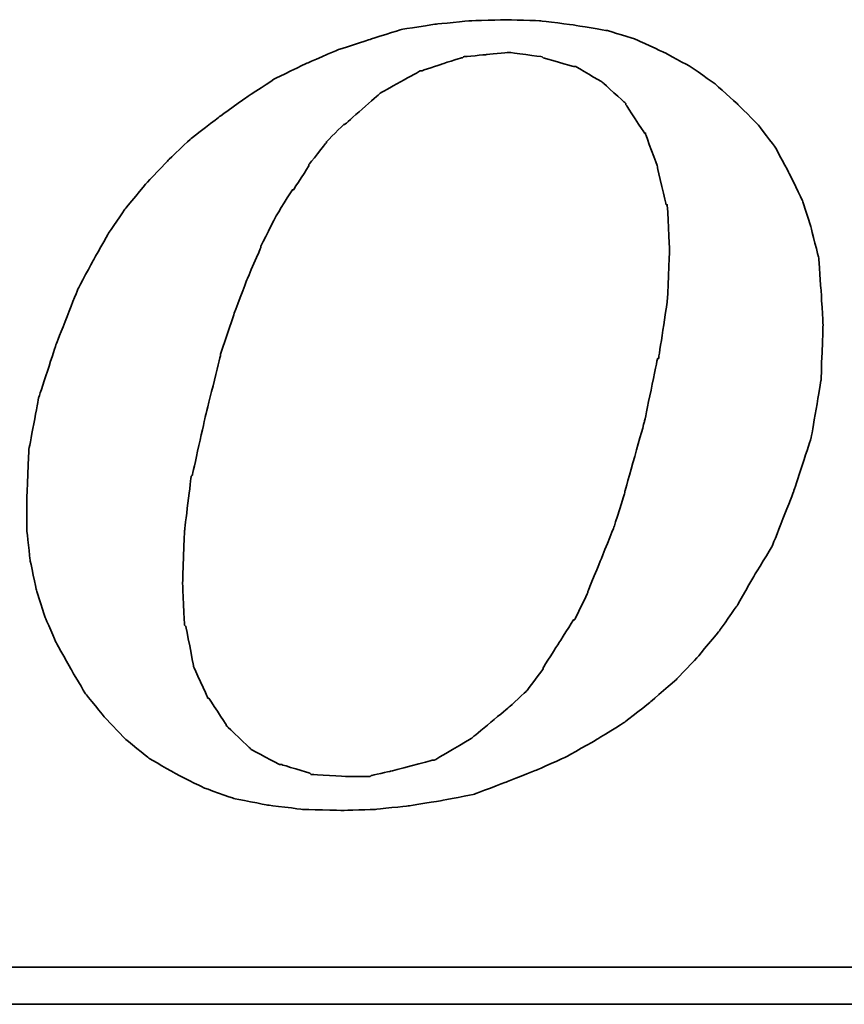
# Model space of a CAD drawing. Header units: millimetres. Extents: x 19 to 276, y -119 to -34.
# Tile 43 of 49: x 220.01 to 222.16, y -93.76 to -91.19. Entities that reach past the tile are written whole.
import ezdxf

# ---------------------------------------------------------------- set-up
doc = ezdxf.new("R2010")
doc.units = ezdxf.units.MM
doc.header["$LTSCALE"] = 0.15
doc.layers.add('DIM', color=4, linetype='CONTINUOUS')
doc.layers.add('layer 1', color=7, linetype='CONTINUOUS')

# ---------------------------------------------------------------- blocks, each defined once
blk = doc.blocks.new('TBI MOTION logo(完整正式版)')
at = {"layer": 'layer 1', "color": 22, "lineweight": 35}
for points, knots in [([(35.79625, -6.98375), (35.79625, -6.98375), (36.23125, -7.43875), (36.23125, -7.43875), (36.23125, -7.43875), (36.23125, -7.43875), (36.75625, -7.87125), (36.75625, -7.87125), (36.75625, -7.87125), (36.75625, -7.87125), (37.33125, -8.20375), (37.33125, -8.20375), (37.33125, -8.20375), (37.33125, -8.20375), (37.95625, -8.51875), (37.95625, -8.51875), (37.95625, -8.51875), (37.95625, -8.51875), (38.62625, -8.75875), (38.62625, -8.75875), (38.62625, -8.75875), (38.62625, -8.75875), (39.37125, -8.90375), (39.37125, -8.90375), (39.37125, -8.90375), (39.37125, -8.90375), (40.14125, -8.99875), (40.14125, -8.99875), (40.14125, -8.99875), (40.14125, -8.99875), (41.02625, -9.02375), (41.02625, -9.02375), (41.02625, -9.02375), (41.02625, -9.02375), (41.74625, -8.99875), (41.74625, -8.99875), (41.74625, -8.99875), (41.74625, -8.99875), (42.46625, -8.92375), (42.46625, -8.92375), (42.46625, -8.92375), (42.46625, -8.92375), (43.21125, -8.80625), (43.21125, -8.80625), (43.21125, -8.80625), (43.21125, -8.80625), (43.93125, -8.66375), (43.93125, -8.66375), (43.93125, -8.66375), (43.93125, -8.66375), (44.62625, -8.39875), (44.62625, -8.39875), (44.62625, -8.39875), (44.62625, -8.39875), (45.29625, -8.13375), (45.29625, -8.13375), (45.29625, -8.13375), (45.29625, -8.13375), (45.94625, -7.84375), (45.94625, -7.84375), (45.94625, -7.84375), (45.94625, -7.84375), (46.61625, -7.46375), (46.61625, -7.46375), (46.61625, -7.46375), (46.61625, -7.46375), (47.24125, -7.07875), (47.24125, -7.07875), (47.24125, -7.07875), (47.24125, -7.07875), (47.81625, -6.62375), (47.81625, -6.62375), (47.81625, -6.62375), (47.81625, -6.62375), (48.36875, -6.14375), (48.36875, -6.14375), (48.36875, -6.14375), (48.36875, -6.14375), (48.84625, -5.64125), (48.84625, -5.64125), (48.84625, -5.64125), (48.84625, -5.64125), (49.32625, -5.06375), (49.32625, -5.06375), (49.32625, -5.06375), (49.32625, -5.06375), (49.71125, -4.51374), (49.71125, -4.51374), (49.71125, -4.51374), (49.71125, -4.51374), (50.09625, -3.83874), (50.09625, -3.83874), (50.09625, -3.83874), (50.09625, -3.83874), (50.48125, -3.21374), (50.48125, -3.21374), (50.48125, -3.21374), (50.48125, -3.21374), (50.96125, -1.99125), (50.96125, -1.99125), (50.96125, -1.99125), (50.96125, -1.99125), (51.34375, -0.81875), (51.34375, -0.81875), (51.34375, -0.81875), (51.34375, -0.81875), (51.56125, 0.45624), (51.56125, 0.45624), (51.56125, 0.45624), (51.56125, 0.45624), (51.60625, 1.67624), (51.60625, 1.67624), (51.60625, 1.67624), (51.60625, 1.67624), (51.56125, 2.44625), (51.56125, 2.44625), (51.56125, 2.44625), (51.56125, 2.44625), (51.51125, 3.14125), (51.51125, 3.14125), (51.51125, 3.14125), (51.51125, 3.14125), (51.34375, 3.81125), (51.34375, 3.81125), (51.34375, 3.81125), (51.34375, 3.81125), (51.15125, 4.41125), (51.15125, 4.41125), (51.15125, 4.41125), (51.15125, 4.41125), (50.86125, 5.01125), (50.86125, 5.01125), (50.86125, 5.01125), (50.86125, 5.01125), (50.55125, 5.58875), (50.55125, 5.58875), (50.55125, 5.58875), (50.55125, 5.58875), (50.16625, 6.09125), (50.16625, 6.09125), (50.16625, 6.09125), (50.16625, 6.09125), (49.71125, 6.54875), (49.71125, 6.54875), (49.71125, 6.54875), (49.71125, 6.54875), (49.23125, 6.98125), (49.23125, 6.98125), (49.23125, 6.98125), (49.23125, 6.98125), (48.67875, 7.36625), (48.67875, 7.36625), (48.67875, 7.36625), (48.67875, 7.36625), (48.10375, 7.67625), (48.10375, 7.67625), (48.10375, 7.67625), (48.10375, 7.67625), (47.48125, 7.96375), (47.48125, 7.96375), (47.48125, 7.96375), (47.48125, 7.96375), (46.85625, 8.15625), (46.85625, 8.15625), (46.85625, 8.15625), (46.85625, 8.15625), (46.13625, 8.27624), (46.13625, 8.27624), (46.13625, 8.27624), (46.13625, 8.27624), (45.39125, 8.37125), (45.39125, 8.37125), (45.39125, 8.37125), (45.39125, 8.37125), (44.62625, 8.39624), (44.62625, 8.39624), (44.62625, 8.39624), (44.62625, 8.39624), (43.83625, 8.37125), (43.83625, 8.37125), (43.83625, 8.37125), (43.83625, 8.37125), (43.09125, 8.30125), (43.09125, 8.30125), (43.09125, 8.30125), (43.09125, 8.30125), (42.32125, 8.18125), (42.32125, 8.18125), (42.32125, 8.18125), (42.32125, 8.18125), (41.62875, 7.96375), (41.62875, 7.96375), (41.62875, 7.96375), (41.62875, 7.96375), (40.90625, 7.72625), (40.90625, 7.72625), (40.90625, 7.72625), (40.90625, 7.72625), (40.23624, 7.43625), (40.23624, 7.43625), (40.23624, 7.43625), (40.23624, 7.43625), (39.54124, 7.10125), (39.54124, 7.10125), (39.54124, 7.10125), (39.54124, 7.10125), (38.91625, 6.69125), (38.91625, 6.69125), (38.91625, 6.69125), (38.91625, 6.69125), (38.31625, 6.26125), (38.31625, 6.26125), (38.31625, 6.26125), (38.31625, 6.26125), (37.69125, 5.78125), (37.69125, 5.78125), (37.69125, 5.78125), (37.69125, 5.78125), (37.18625, 5.30125), (37.18625, 5.30125), (37.18625, 5.30125), (37.18625, 5.30125), (36.70625, 4.79624), (36.70625, 4.79624), (36.70625, 4.79624), (36.70625, 4.79624), (36.23125, 4.22125), (36.23125, 4.22125), (36.23125, 4.22125), (36.23125, 4.22125), (35.87124, 3.69375), (35.87124, 3.69375), (35.87124, 3.69375), (35.87124, 3.69375), (35.53125, 3.09125), (35.53125, 3.09125), (35.53125, 3.09125), (35.53125, 3.09125), (35.19875, 2.47125), (35.19875, 2.47125), (35.19875, 2.47125), (35.19875, 2.47125), (34.71625, 1.24625), (34.71625, 1.24625), (34.71625, 1.24625), (34.71625, 1.24625), (34.33125, 0.06874), (34.33125, 0.06874), (34.33125, 0.06874), (34.33125, 0.06874), (34.11625, -1.07875), (34.11625, -1.07875), (34.11625, -1.07875), (34.11625, -1.07875), (34.07125, -2.15875), (34.07125, -2.15875), (34.07125, -2.15875), (34.07125, -2.15875), (34.07125, -2.85375), (34.07125, -2.85375), (34.07125, -2.85375), (34.07125, -2.85375), (34.14125, -3.50375), (34.14125, -3.50375), (34.14125, -3.50375), (34.14125, -3.50375), (34.28625, -4.17375), (34.28625, -4.17375), (34.28625, -4.17375), (34.28625, -4.17375), (34.47625, -4.77624), (34.47625, -4.77624), (34.47625, -4.77624), (34.47625, -4.77624), (34.71625, -5.32625), (34.71625, -5.32625), (34.71625, -5.32625), (34.71625, -5.32625), (35.05375, -5.92875), (35.05375, -5.92875), (35.05375, -5.92875), (35.05375, -5.92875), (35.36375, -6.45375), (35.36375, -6.45375), (35.36375, -6.45375), (35.36375, -6.45375), (35.79625, -6.98375), (35.79625, -6.98375)], [0, 0, 0, 0, 0.01388889, 0.01388889, 0.01388889, 0.0138889, 0.02777778, 0.02777778, 0.02777778, 0.02777779, 0.04166667, 0.04166667, 0.04166667, 0.04166668, 0.05555556, 0.05555556, 0.05555556, 0.05555557, 0.06944444, 0.06944444, 0.06944444, 0.06944445, 0.08333333, 0.08333333, 0.08333333, 0.08333334, 0.09722222, 0.09722222, 0.09722222, 0.09722223, 0.11111111, 0.11111111, 0.11111111, 0.11111112, 0.125, 0.125, 0.125, 0.12500001, 0.13888889, 0.13888889, 0.13888889, 0.1388889, 0.15277778, 0.15277778, 0.15277778, 0.15277779, 0.16666667, 0.16666667, 0.16666667, 0.16666668, 0.18055556, 0.18055556, 0.18055556, 0.18055557, 0.19444444, 0.19444444, 0.19444444, 0.19444445, 0.20833333, 0.20833333, 0.20833333, 0.20833334, 0.22222222, 0.22222222, 0.22222222, 0.22222223, 0.23611111, 0.23611111, 0.23611111, 0.23611112, 0.25, 0.25, 0.25, 0.25000001, 0.26388889, 0.26388889, 0.26388889, 0.2638889, 0.27777778, 0.27777778, 0.27777778, 0.27777779, 0.29166667, 0.29166667, 0.29166667, 0.29166668, 0.30555556, 0.30555556, 0.30555556, 0.30555557, 0.31944444, 0.31944444, 0.31944444, 0.31944445, 0.33333333, 0.33333333, 0.33333333, 0.33333334, 0.34722222, 0.34722222, 0.34722222, 0.34722223, 0.36111111, 0.36111111, 0.36111111, 0.36111112, 0.375, 0.375, 0.375, 0.37500001, 0.38888889, 0.38888889, 0.38888889, 0.3888889, 0.40277778, 0.40277778, 0.40277778, 0.40277779, 0.41666667, 0.41666667, 0.41666667, 0.41666668, 0.43055556, 0.43055556, 0.43055556, 0.43055557, 0.44444444, 0.44444444, 0.44444444, 0.44444445, 0.45833333, 0.45833333, 0.45833333, 0.45833334, 0.47222222, 0.47222222, 0.47222222, 0.47222223, 0.48611111, 0.48611111, 0.48611111, 0.48611112, 0.5, 0.5, 0.5, 0.50000001, 0.51388889, 0.51388889, 0.51388889, 0.5138889, 0.52777778, 0.52777778, 0.52777778, 0.52777779, 0.54166667, 0.54166667, 0.54166667, 0.54166668, 0.55555556, 0.55555556, 0.55555556, 0.55555557, 0.56944444, 0.56944444, 0.56944444, 0.56944445, 0.58333333, 0.58333333, 0.58333333, 0.58333334, 0.59722222, 0.59722222, 0.59722222, 0.59722223, 0.61111111, 0.61111111, 0.61111111, 0.61111112, 0.625, 0.625, 0.625, 0.62500001, 0.63888889, 0.63888889, 0.63888889, 0.6388889, 0.65277778, 0.65277778, 0.65277778, 0.65277779, 0.66666667, 0.66666667, 0.66666667, 0.66666668, 0.68055556, 0.68055556, 0.68055556, 0.68055557, 0.69444444, 0.69444444, 0.69444444, 0.69444445, 0.70833333, 0.70833333, 0.70833333, 0.70833334, 0.72222222, 0.72222222, 0.72222222, 0.72222223, 0.73611111, 0.73611111, 0.73611111, 0.73611112, 0.75, 0.75, 0.75, 0.75000001, 0.76388889, 0.76388889, 0.76388889, 0.7638889, 0.77777778, 0.77777778, 0.77777778, 0.77777779, 0.79166667, 0.79166667, 0.79166667, 0.79166668, 0.80555556, 0.80555556, 0.80555556, 0.80555557, 0.81944444, 0.81944444, 0.81944444, 0.81944445, 0.83333333, 0.83333333, 0.83333333, 0.83333334, 0.84722222, 0.84722222, 0.84722222, 0.84722223, 0.86111111, 0.86111111, 0.86111111, 0.86111112, 0.875, 0.875, 0.875, 0.87500001, 0.88888889, 0.88888889, 0.88888889, 0.8888889, 0.90277778, 0.90277778, 0.90277778, 0.90277779, 0.91666667, 0.91666667, 0.91666667, 0.91666668, 0.93055556, 0.93055556, 0.93055556, 0.93055557, 0.94444444, 0.94444444, 0.94444444, 0.94444445, 0.95833333, 0.95833333, 0.95833333, 0.95833334, 0.97222222, 0.97222222, 0.97222222, 0.97222223, 0.98611111, 0.98611111, 0.98611111, 0.98611112, 1, 1, 1, 1]), ([(38.33875, 1.03124), (38.33875, 1.03124), (38.62625, 1.89625), (38.62625, 1.89625), (38.62625, 1.89625), (38.62625, 1.89625), (38.91625, 2.66375), (38.91625, 2.66375), (38.91625, 2.66375), (38.91625, 2.66375), (39.22625, 3.38125), (39.22625, 3.38125), (39.22625, 3.38125), (39.22625, 3.38125), (39.22625, 3.40624), (39.22625, 3.40624), (39.22625, 3.40624), (39.22625, 3.40624), (39.56124, 4.07624), (39.56124, 4.07624), (39.56124, 4.07624), (39.56124, 4.07624), (39.92125, 4.65125), (39.92125, 4.65125), (39.92125, 4.65125), (39.92125, 4.65125), (39.94625, 4.65125), (39.94625, 4.65125), (39.94625, 4.65125), (39.94625, 4.65125), (40.28125, 5.17875), (40.28125, 5.17875), (40.28125, 5.17875), (40.28125, 5.17875), (40.28125, 5.20375), (40.28125, 5.20375), (40.28125, 5.20375), (40.28125, 5.20375), (40.66875, 5.68625), (40.66875, 5.68625), (40.66875, 5.68625), (40.66875, 5.68625), (40.66875, 5.70625), (40.66875, 5.70625), (40.66875, 5.70625), (40.66875, 5.70625), (41.05124, 6.09125), (41.05124, 6.09125), (41.05124, 6.09125), (41.05124, 6.09125), (41.07625, 6.09125), (41.07625, 6.09125), (41.07625, 6.09125), (41.07625, 6.09125), (41.84125, 6.76625), (41.84125, 6.76625), (41.84125, 6.76625), (41.84125, 6.76625), (41.86625, 6.78625), (41.86625, 6.78625), (41.86625, 6.78625), (41.86625, 6.78625), (42.73125, 7.26624), (42.73125, 7.26624), (42.73125, 7.26624), (42.73125, 7.26624), (42.75625, 7.26624), (42.75625, 7.26624), (42.75625, 7.26624), (42.75625, 7.26624), (43.18625, 7.41125), (43.18625, 7.41125), (43.18625, 7.41125), (43.18625, 7.41125), (43.64125, 7.55625), (43.64125, 7.55625), (43.64125, 7.55625), (43.64125, 7.55625), (43.66625, 7.55625), (43.66625, 7.55625), (43.66625, 7.55625), (43.66625, 7.55625), (43.69125, 7.58124), (43.69125, 7.58124), (43.69125, 7.58124), (43.69125, 7.58124), (44.19125, 7.62625), (44.19125, 7.62625), (44.19125, 7.62625), (44.19125, 7.62625), (44.67125, 7.67625), (44.67125, 7.67625), (44.67125, 7.67625), (44.67125, 7.67625), (44.69625, 7.67625), (44.69625, 7.67625), (44.69625, 7.67625), (44.69625, 7.67625), (45.41875, 7.58124), (45.41875, 7.58124), (45.41875, 7.58124), (45.41875, 7.58124), (45.44125, 7.55625), (45.44125, 7.55625), (45.44125, 7.55625), (45.44125, 7.55625), (46.11125, 7.36625), (46.11125, 7.36625), (46.11125, 7.36625), (46.11125, 7.36625), (46.13625, 7.36625), (46.13625, 7.36625), (46.13625, 7.36625), (46.13625, 7.36625), (46.15875, 7.36625), (46.15875, 7.36625), (46.15875, 7.36625), (46.15875, 7.36625), (46.73625, 7.02624), (46.73625, 7.02624), (46.73625, 7.02624), (46.73625, 7.02624), (46.76125, 7.00624), (46.76125, 7.00624), (46.76125, 7.00624), (46.76125, 7.00624), (47.24125, 6.57124), (47.24125, 6.57124), (47.24125, 6.57124), (47.24125, 6.57124), (47.26625, 6.54875), (47.26625, 6.54875), (47.26625, 6.54875), (47.26625, 6.54875), (47.26625, 6.52375), (47.26625, 6.52375), (47.26625, 6.52375), (47.26625, 6.52375), (47.67375, 5.89875), (47.67375, 5.89875), (47.67375, 5.89875), (47.67375, 5.89875), (47.69625, 5.89875), (47.69625, 5.89875), (47.69625, 5.89875), (47.69625, 5.89875), (47.69625, 5.87625), (47.69625, 5.87625), (47.69625, 5.87625), (47.69625, 5.87625), (47.96125, 5.15625), (47.96125, 5.15625), (47.96125, 5.15625), (47.96125, 5.15625), (47.96125, 5.13125), (47.96125, 5.13125), (47.96125, 5.13125), (47.96125, 5.13125), (48.15125, 4.31875), (48.15125, 4.31875), (48.15125, 4.31875), (48.15125, 4.31875), (48.17625, 4.31875), (48.17625, 4.31875), (48.17625, 4.31875), (48.17625, 4.31875), (48.17625, 4.29125), (48.17625, 4.29125), (48.17625, 4.29125), (48.17625, 4.29125), (48.22625, 3.33125), (48.22625, 3.33125), (48.22625, 3.33125), (48.22625, 3.33125), (48.22625, 3.30875), (48.22625, 3.30875), (48.22625, 3.30875), (48.22625, 3.30875), (48.17625, 2.20624), (48.17625, 2.20624), (48.17625, 2.20624), (48.17625, 2.20624), (48.17625, 2.18124), (48.17625, 2.18124), (48.17625, 2.18124), (48.17625, 2.18124), (47.98375, 0.93624), (47.98375, 0.93624), (47.98375, 0.93624), (47.98375, 0.93624), (47.96125, 0.93624), (47.96125, 0.93624), (47.96125, 0.93624), (47.96125, 0.93624), (47.67375, -0.45874), (47.67375, -0.45874), (47.67375, -0.45874), (47.67375, -0.45874), (47.24125, -1.99125), (47.24125, -1.99125), (47.24125, -1.99125), (47.24125, -1.99125), (47.24125, -2.01874), (47.24125, -2.01874), (47.24125, -2.01874), (47.24125, -2.01874), (47.00125, -2.78375), (47.00125, -2.78375), (47.00125, -2.78375), (47.00125, -2.78375), (46.71125, -3.50375), (46.71125, -3.50375), (46.71125, -3.50375), (46.71125, -3.50375), (46.42625, -4.19875), (46.42625, -4.19875), (46.42625, -4.19875), (46.42625, -4.19875), (46.42625, -4.22375), (46.42625, -4.22375), (46.42625, -4.22375), (46.42625, -4.22375), (46.13625, -4.82374), (46.13625, -4.82374), (46.13625, -4.82374), (46.13625, -4.82374), (46.11125, -4.82374), (46.11125, -4.82374), (46.11125, -4.82374), (46.11125, -4.82374), (45.77625, -5.35125), (45.77625, -5.35125), (45.77625, -5.35125), (45.77625, -5.35125), (45.44125, -5.87875), (45.44125, -5.87875), (45.44125, -5.87875), (45.44125, -5.87875), (45.44125, -5.90375), (45.44125, -5.90375), (45.44125, -5.90375), (45.44125, -5.90375), (45.10625, -6.35875), (45.10625, -6.35875), (45.10625, -6.35875), (45.10625, -6.35875), (45.08125, -6.38375), (45.08125, -6.38375), (45.08125, -6.38375), (45.08125, -6.38375), (44.69625, -6.74375), (44.69625, -6.74375), (44.69625, -6.74375), (44.69625, -6.74375), (43.88375, -7.41625), (43.88375, -7.41625), (43.88375, -7.41625), (43.88375, -7.41625), (43.85625, -7.43875), (43.85625, -7.43875), (43.85625, -7.43875), (43.85625, -7.43875), (43.04125, -7.91875), (43.04125, -7.91875), (43.04125, -7.91875), (43.04125, -7.91875), (43.01625, -7.91875), (43.01625, -7.91875), (43.01625, -7.91875), (43.01625, -7.91875), (42.99625, -7.91875), (42.99625, -7.91875), (42.99625, -7.91875), (42.99625, -7.91875), (42.08125, -8.15875), (42.08125, -8.15875), (42.08125, -8.15875), (42.08125, -8.15875), (41.65125, -8.25625), (41.65125, -8.25625), (41.65125, -8.25625), (41.65125, -8.25625), (41.62875, -8.27875), (41.62875, -8.27875), (41.62875, -8.27875), (41.62875, -8.27875), (41.60125, -8.27875), (41.60125, -8.27875), (41.60125, -8.27875), (41.60125, -8.27875), (41.12125, -8.27875), (41.12125, -8.27875), (41.12125, -8.27875), (41.12125, -8.27875), (40.35624, -8.23125), (40.35624, -8.23125), (40.35624, -8.23125), (40.35624, -8.23125), (40.33125, -8.23125), (40.33125, -8.23125), (40.33125, -8.23125), (40.33125, -8.23125), (40.30625, -8.20375), (40.30625, -8.20375), (40.30625, -8.20375), (40.30625, -8.20375), (39.68375, -8.01375), (39.68375, -8.01375), (39.68375, -8.01375), (39.68375, -8.01375), (39.66124, -8.01375), (39.66124, -8.01375), (39.66124, -8.01375), (39.66124, -8.01375), (39.63625, -8.01375), (39.63625, -8.01375), (39.63625, -8.01375), (39.63625, -8.01375), (39.01125, -7.67875), (39.01125, -7.67875), (39.01125, -7.67875), (39.01125, -7.67875), (38.98875, -7.65375), (38.98875, -7.65375), (38.98875, -7.65375), (38.98875, -7.65375), (38.48625, -7.17375), (38.48625, -7.17375), (38.48625, -7.17375), (38.48625, -7.17375), (38.45875, -7.14875), (38.45875, -7.14875), (38.45875, -7.14875), (38.45875, -7.14875), (38.45875, -7.12875), (38.45875, -7.12875), (38.45875, -7.12875), (38.45875, -7.12875), (38.07625, -6.54875), (38.07625, -6.54875), (38.07625, -6.54875), (38.07625, -6.54875), (38.05125, -6.54875), (38.05125, -6.54875), (38.05125, -6.54875), (38.05125, -6.54875), (38.05125, -6.52875), (38.05125, -6.52875), (38.05125, -6.52875), (38.05125, -6.52875), (37.74125, -5.85375), (37.74125, -5.85375), (37.74125, -5.85375), (37.74125, -5.85375), (37.74125, -5.82875), (37.74125, -5.82875), (37.74125, -5.82875), (37.74125, -5.82875), (37.57375, -4.96875), (37.57375, -4.96875), (37.57375, -4.96875), (37.57375, -4.96875), (37.54625, -4.94375), (37.54625, -4.94375), (37.54625, -4.94375), (37.54625, -4.94375), (37.50125, -4.03375), (37.50125, -4.03375), (37.50125, -4.03375), (37.50125, -4.03375), (37.50125, -4.00875), (37.50125, -4.00875), (37.50125, -4.00875), (37.50125, -4.00875), (37.54625, -2.85375), (37.54625, -2.85375), (37.54625, -2.85375), (37.54625, -2.85375), (37.69125, -1.65875), (37.69125, -1.65875), (37.69125, -1.65875), (37.69125, -1.65875), (37.71624, -1.63375), (37.71624, -1.63375), (37.71624, -1.63375), (37.71624, -1.63375), (38.00375, -0.33875), (38.00375, -0.33875), (38.00375, -0.33875), (38.00375, -0.33875), (38.33875, 1.00624), (38.33875, 1.00624), (38.33875, 1.00624), (38.33875, 1.00624), (38.33875, 1.03124), (38.33875, 1.03124)], [0, 0, 0, 0, 0.01010101, 0.01010101, 0.01010101, 0.01010102, 0.02020202, 0.02020202, 0.02020202, 0.02020203, 0.03030303, 0.03030303, 0.03030303, 0.03030304, 0.04040404, 0.04040404, 0.04040404, 0.04040405, 0.05050505, 0.05050505, 0.05050505, 0.05050506, 0.06060606, 0.06060606, 0.06060606, 0.06060607, 0.07070707, 0.07070707, 0.07070707, 0.07070708, 0.08080808, 0.08080808, 0.08080808, 0.08080809, 0.09090909, 0.09090909, 0.09090909, 0.0909091, 0.1010101, 0.1010101, 0.1010101, 0.10101011, 0.11111111, 0.11111111, 0.11111111, 0.11111112, 0.12121212, 0.12121212, 0.12121212, 0.12121213, 0.13131313, 0.13131313, 0.13131313, 0.13131314, 0.14141414, 0.14141414, 0.14141414, 0.14141415, 0.15151515, 0.15151515, 0.15151515, 0.15151516, 0.16161616, 0.16161616, 0.16161616, 0.16161617, 0.17171717, 0.17171717, 0.17171717, 0.17171718, 0.18181818, 0.18181818, 0.18181818, 0.18181819, 0.19191919, 0.19191919, 0.19191919, 0.1919192, 0.2020202, 0.2020202, 0.2020202, 0.20202021, 0.21212121, 0.21212121, 0.21212121, 0.21212122, 0.22222222, 0.22222222, 0.22222222, 0.22222223, 0.23232323, 0.23232323, 0.23232323, 0.23232324, 0.24242424, 0.24242424, 0.24242424, 0.24242425, 0.25252525, 0.25252525, 0.25252525, 0.25252526, 0.26262626, 0.26262626, 0.26262626, 0.26262627, 0.27272727, 0.27272727, 0.27272727, 0.27272728, 0.28282828, 0.28282828, 0.28282828, 0.28282829, 0.29292929, 0.29292929, 0.29292929, 0.2929293, 0.3030303, 0.3030303, 0.3030303, 0.30303031, 0.31313131, 0.31313131, 0.31313131, 0.31313132, 0.32323232, 0.32323232, 0.32323232, 0.32323233, 0.33333333, 0.33333333, 0.33333333, 0.33333334, 0.34343434, 0.34343434, 0.34343434, 0.34343435, 0.35353535, 0.35353535, 0.35353535, 0.35353536, 0.36363636, 0.36363636, 0.36363636, 0.36363637, 0.37373737, 0.37373737, 0.37373737, 0.37373738, 0.38383838, 0.38383838, 0.38383838, 0.38383839, 0.39393939, 0.39393939, 0.39393939, 0.3939394, 0.4040404, 0.4040404, 0.4040404, 0.40404041, 0.41414141, 0.41414141, 0.41414141, 0.41414142, 0.42424242, 0.42424242, 0.42424242, 0.42424243, 0.43434343, 0.43434343, 0.43434343, 0.43434344, 0.44444444, 0.44444444, 0.44444444, 0.44444445, 0.45454545, 0.45454545, 0.45454545, 0.45454546, 0.46464646, 0.46464646, 0.46464646, 0.46464647, 0.47474747, 0.47474747, 0.47474747, 0.47474748, 0.48484848, 0.48484848, 0.48484848, 0.48484849, 0.49494949, 0.49494949, 0.49494949, 0.4949495, 0.50505051, 0.50505051, 0.50505051, 0.50505052, 0.51515152, 0.51515152, 0.51515152, 0.51515153, 0.52525253, 0.52525253, 0.52525253, 0.52525254, 0.53535354, 0.53535354, 0.53535354, 0.53535355, 0.54545455, 0.54545455, 0.54545455, 0.54545456, 0.55555556, 0.55555556, 0.55555556, 0.55555557, 0.56565657, 0.56565657, 0.56565657, 0.56565658, 0.57575758, 0.57575758, 0.57575758, 0.57575759, 0.58585859, 0.58585859, 0.58585859, 0.5858586, 0.5959596, 0.5959596, 0.5959596, 0.59595961, 0.60606061, 0.60606061, 0.60606061, 0.60606062, 0.61616162, 0.61616162, 0.61616162, 0.61616163, 0.62626263, 0.62626263, 0.62626263, 0.62626264, 0.63636364, 0.63636364, 0.63636364, 0.63636365, 0.64646465, 0.64646465, 0.64646465, 0.64646466, 0.65656566, 0.65656566, 0.65656566, 0.65656567, 0.66666667, 0.66666667, 0.66666667, 0.66666668, 0.67676768, 0.67676768, 0.67676768, 0.67676769, 0.68686869, 0.68686869, 0.68686869, 0.6868687, 0.6969697, 0.6969697, 0.6969697, 0.69696971, 0.70707071, 0.70707071, 0.70707071, 0.70707072, 0.71717172, 0.71717172, 0.71717172, 0.71717173, 0.72727273, 0.72727273, 0.72727273, 0.72727274, 0.73737374, 0.73737374, 0.73737374, 0.73737375, 0.74747475, 0.74747475, 0.74747475, 0.74747476, 0.75757576, 0.75757576, 0.75757576, 0.75757577, 0.76767677, 0.76767677, 0.76767677, 0.76767678, 0.77777778, 0.77777778, 0.77777778, 0.77777779, 0.78787879, 0.78787879, 0.78787879, 0.7878788, 0.7979798, 0.7979798, 0.7979798, 0.79797981, 0.80808081, 0.80808081, 0.80808081, 0.80808082, 0.81818182, 0.81818182, 0.81818182, 0.81818183, 0.82828283, 0.82828283, 0.82828283, 0.82828284, 0.83838384, 0.83838384, 0.83838384, 0.83838385, 0.84848485, 0.84848485, 0.84848485, 0.84848486, 0.85858586, 0.85858586, 0.85858586, 0.85858587, 0.86868687, 0.86868687, 0.86868687, 0.86868688, 0.87878788, 0.87878788, 0.87878788, 0.87878789, 0.88888889, 0.88888889, 0.88888889, 0.8888889, 0.8989899, 0.8989899, 0.8989899, 0.89898991, 0.90909091, 0.90909091, 0.90909091, 0.90909092, 0.91919192, 0.91919192, 0.91919192, 0.91919193, 0.92929293, 0.92929293, 0.92929293, 0.92929294, 0.93939394, 0.93939394, 0.93939394, 0.93939395, 0.94949495, 0.94949495, 0.94949495, 0.94949496, 0.95959596, 0.95959596, 0.95959596, 0.95959597, 0.96969697, 0.96969697, 0.96969697, 0.96969698, 0.97979798, 0.97979798, 0.97979798, 0.97979799, 0.98989899, 0.98989899, 0.98989899, 0.989899, 1, 1, 1, 1]), ([(75.90875, -9.47875), (75.90875, -9.47875), (75.90875, -12.28625), (75.90875, -12.28625), (75.90875, -12.28625), (75.90875, -12.28625), (75.90875, -12.47875), (75.90875, -12.47875), (75.90875, -12.47875), (75.90875, -12.47875), (75.71625, -12.47875), (75.71625, -12.47875), (75.71625, -12.47875), (75.71625, -12.47875), (-88.32875, -12.47875), (-88.32875, -12.47875), (-88.32875, -12.47875), (-88.32875, -12.47875), (-88.32875, -13.29375), (-88.32875, -13.29375), (-88.32875, -13.29375), (-88.32875, -13.29375), (82.89125, -13.29375), (82.89125, -13.29375), (82.89125, -13.29375), (82.89125, -13.29375), (75.90875, -9.47875), (75.90875, -9.47875)], [0, 0, 0, 0, 0.14285714, 0.14285714, 0.14285714, 0.14285715, 0.28571429, 0.28571429, 0.28571429, 0.2857143, 0.42857143, 0.42857143, 0.42857143, 0.42857144, 0.57142857, 0.57142857, 0.57142857, 0.57142858, 0.71428571, 0.71428571, 0.71428571, 0.71428572, 0.85714286, 0.85714286, 0.85714286, 0.85714287, 1, 1, 1, 1])]:
    blk.add_open_spline(points, degree=3, knots=knots, dxfattribs=at)

msp = doc.modelspace()

# ---------------------------------------------------------------- block references
at = {"layer": 'DIM', "color": 0, "xscale": 0.1185822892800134, "yscale": 0.1185822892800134, "zscale": 0.1185822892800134}
msp.add_blockref('TBI MOTION logo(完整正式版)', (215.9854, -92.1859), dxfattribs=at)

doc.saveas('drawing.dxf')
